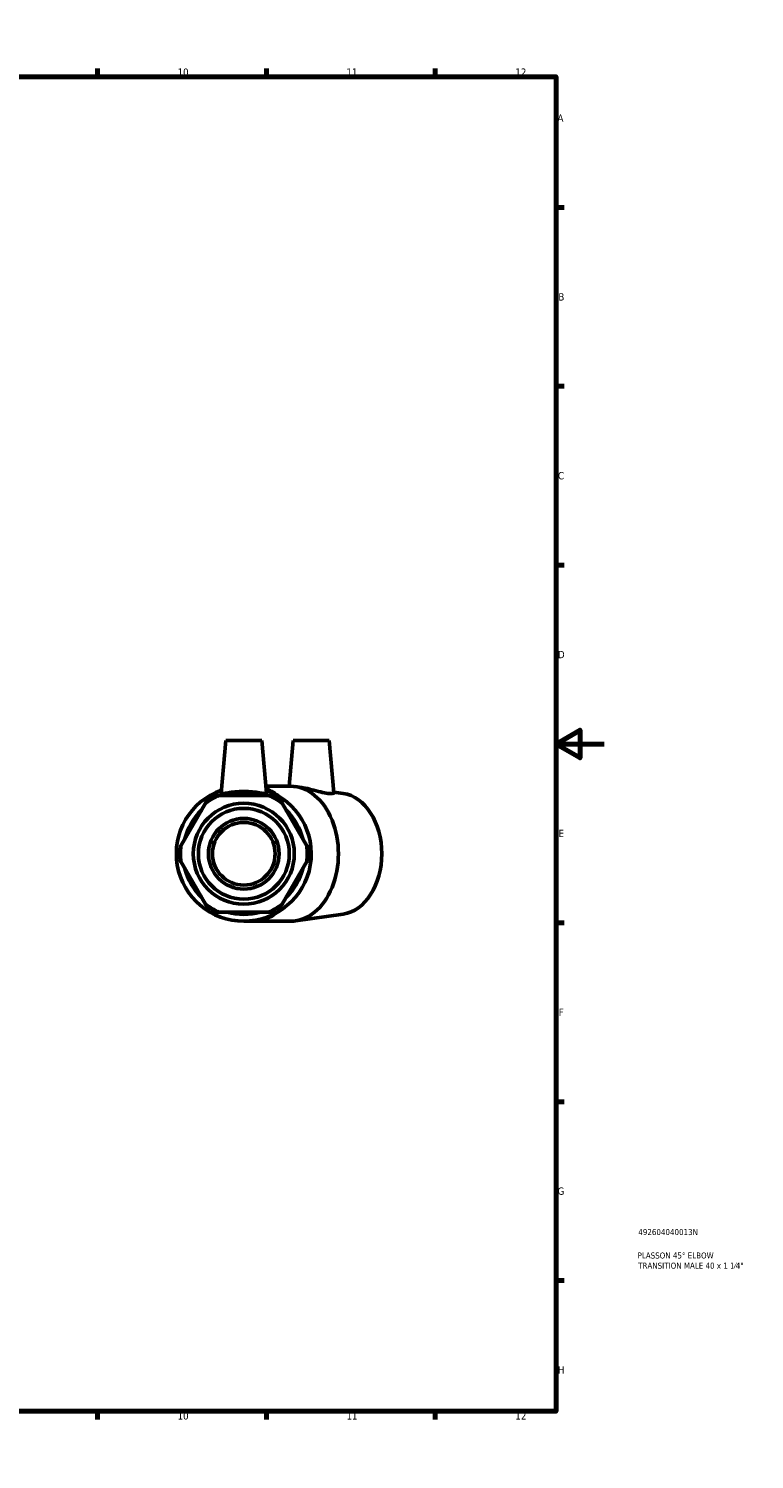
# Model space of a CAD drawing. Header units: millimetres. Extents: x 0 to 903, y -171 to 594.
# Tile 3 of 3: x 602 to 903, y 0 to 594. Entities that reach past the tile are written whole.
import ezdxf

# ---------------------------------------------------------------- set-up
doc = ezdxf.new("R2010")
doc.units = ezdxf.units.MM
for name, color, linetype, lineweight in [('Border (ANSI)', 7, 'Continuous', 70), ('Title (ISO)', 7, 'Continuous', 50), ('Visible (ANSI)', 7, 'Continuous', 50), ('Visible Narrow (ANSI)', 7, 'Continuous', 35)]:
    doc.layers.add(name, color=color, linetype=linetype, lineweight=lineweight)
doc.styles.add('Note Text (ANSI)', font='tahoma.ttf')
doc.styles.add('Note Text (ISO)', font='tahoma.ttf')

# ---------------------------------------------------------------- blocks, each defined once
blk = doc.blocks.new('Borders Default Border')
at = {"layer": 'Border (ANSI)'}
for p, q in [((70.08, 574), (70.08, 577.45)), ((140.17, 574), (140.17, 577.45)), ((210.25, 574), (210.25, 577.45)), ((280.33, 574), (280.33, 577.45)), ((350.42, 574), (350.42, 577.45)), ((490.58, 574), (490.58, 577.45)), ((560.67, 574), (560.67, 577.45)), ((630.75, 574), (630.75, 577.45)), ((700.83, 574), (700.83, 577.45)), ((770.92, 574), (770.92, 577.45)), ((20, 519.75), (16.55, 519.75)), ((821, 519.75), (824.45, 519.75)), ((20, 445.5), (16.55, 445.5)), ((821, 445.5), (824.45, 445.5)), ((20, 371.25), (16.55, 371.25)), ((821, 371.25), (824.45, 371.25)), ((20, 222.75), (16.55, 222.75)), ((821, 222.75), (824.45, 222.75)), ((20, 148.5), (16.55, 148.5)), ((821, 148.5), (824.45, 148.5)), ((20, 74.25), (16.55, 74.25)), ((821, 74.25), (824.45, 74.25)), ((70.08, 20), (70.08, 16.55)), ((140.17, 20), (140.17, 16.55)), ((210.25, 20), (210.25, 16.55)), ((280.33, 20), (280.33, 16.55)), ((350.42, 20), (350.42, 16.55)), ((490.58, 20), (490.58, 16.55)), ((560.67, 20), (560.67, 16.55)), ((630.75, 20), (630.75, 16.55)), ((700.83, 20), (700.83, 16.55)), ((770.92, 20), (770.92, 16.55))]:
    blk.add_line(p, q, dxfattribs=at)
at = {"layer": 'Border (ANSI)', "flags": 128}
for points in [[(420.5, 594), (420.5, 574), (414.73, 584), (426.27, 584), (420.5, 574)], [(20, 20), (20, 574), (821, 574), (821, 20), (20, 20)], [(0, 297), (20, 297), (10, 302.77), (10, 291.23), (20, 297)], [(841, 297), (821, 297), (831, 302.77), (831, 291.23), (821, 297)], [(420.5, 0), (420.5, 20), (414.73, 10), (426.27, 10), (420.5, 20)]]:
    blk.add_lwpolyline(points, dxfattribs=at)
at = {"layer": 'Border (ANSI)', "color": 230, "true_color": 0xff0080, "attachment_point": 7, "style": 'Note Text (ANSI)'}
for s, insert, char_height in [('1', (34.35, 574.4), 3.05), ('2', (104.2, 574.4), 3.05), ('3', (174.26, 574.34), 3.05), ('4', (244.23, 574.4), 3.05), ('5', (314.48, 574.34), 3.05), ('6', (384.49, 574.34), 3.05), ('7', (454.6, 574.4), 3.05), ('8', (524.63, 574.33), 3.05), ('9', (594.7, 574.34), 3.05), ('10', (663.96, 574.34), 3.048), ('11', (734.04, 574.4), 3.048), ('12', (804.13, 574.4), 3.048), ('A', (16.78, 555.35), 3.05), ('A', (821.63, 555.35), 3.05), ('B', (17.15, 481.1), 3.05), ('B', (821.99, 481.1), 3.05), ('C', (16.95, 406.8), 3.05), ('C', (821.8, 406.8), 3.05), ('D', (16.96, 332.6), 3.05), ('D', (821.81, 332.6), 3.05), ('E', (17.21, 258.35), 3.05), ('E', (822.05, 258.35), 3.05), ('F', (17.29, 184.1), 3.05), ('F', (822.14, 184.1), 3.05), ('G', (16.81, 109.79), 3.05), ('G', (821.66, 109.79), 3.05), ('H', (16.97, 35.6), 3.05), ('H', (821.81, 35.6), 3.05), ('1', (34.35, 16.55), 3.05), ('2', (104.2, 16.55), 3.05), ('3', (174.26, 16.49), 3.05), ('4', (244.23, 16.55), 3.05), ('5', (314.48, 16.49), 3.05), ('6', (384.49, 16.49), 3.05), ('7', (454.6, 16.55), 3.05), ('8', (524.63, 16.48), 3.05), ('9', (594.7, 16.49), 3.05), ('10', (663.96, 16.49), 3.048), ('11', (734.04, 16.55), 3.048), ('12', (804.13, 16.55), 3.048)]:
    blk.add_mtext(s, dxfattribs=dict(at, insert=insert, char_height=char_height))
blk = doc.blocks.new('Title Blocks ISO')
at = {"layer": 'Title (ISO)', "color": 232, "true_color": 0xca0064, "style": 'Note Text (ISO)'}
for tag, p in [('PART_NUMBER_001', (34.16, 73.13)), ('DESCRIPTION_001', (33.84, 63.4)), ('DESCRIPTION_002', (34.09, 59.18))]:
    blk.add_attdef(tag, p, '', height=2.5, dxfattribs=at)

msp = doc.modelspace()

# ---------------------------------------------------------------- linework, layer by layer
at = {"layer": 'Visible (ANSI)'}
for p, q in [((683.949, 298.427), (682.033, 276.525)), ((683.949, 298.427), (698.949, 298.427)), ((698.949, 298.427), (700.866, 276.525)), ((711.916, 298.427), (710.253, 279.427)), ((711.916, 298.427), (726.916, 298.427)), ((726.916, 298.427), (728.815, 276.716)), ((710.899, 279.427), (700.612, 279.427)), ((715.144, 278.968), (712.861, 279.289)), ((701.684, 275.676), (681.215, 275.676)), ((732.641, 276.503), (728.786, 277.046)), ((675.567, 272.415), (665.332, 254.688)), ((717.567, 254.688), (707.332, 272.415)), ((665.332, 248.166), (675.567, 230.44)), ((707.332, 230.44), (717.567, 248.166)), ((681.215, 227.179), (701.684, 227.179)), ((732.641, 226.351), (712.861, 223.565)), ((691.449, 223.427), (695.915, 223.427)), ((710.899, 223.427), (695.915, 223.427))]:
    msp.add_line(p, q, dxfattribs=at)
for radius in [20.955, 18.86, 14.668, 13]:
    msp.add_circle((691.449, 251.427), radius, dxfattribs=at)
for radius, start, end in [(28, 109.401924, 70.598076), (26.32, 112.882587, 127.117413), (25.2, 74.206831, 105.793169), (26.32, 52.882587, 67.117413), (25.2, 134.206831, 165.793169), (25.2, 14.206831, 45.793169), (26.32, 172.882587, 187.117413), (26.32, 352.882587, 7.117413), (25.2, 194.206831, 225.793169), (25.2, 314.206831, 345.793169), (26.32, 232.882587, 247.117413), (25.2, 254.206831, 285.793169), (26.32, 292.882587, 307.117413)]:
    msp.add_arc((691.449, 251.427), radius, start, end, dxfattribs=at)
for centre, major_axis, start_param, end_param in [((710.899, 251.427), (0, -28), 0, 3.1415927), ((730.875, 251.427), (0, -25.2), 0.099278, 3.0423146)]:
    msp.add_ellipse(centre, major_axis=major_axis, ratio=0.7071068, start_param=start_param, end_param=end_param, dxfattribs=at)
for points in [[(677.449, 275.676), (676.479, 273.995), (675.567, 272.415)], [(681.215, 275.676), (679.391, 275.676), (677.449, 275.676)], [(705.449, 275.676), (703.508, 275.676), (701.684, 275.676)], [(707.332, 272.415), (706.42, 273.995), (705.449, 275.676)], [(665.332, 254.688), (664.42, 253.108), (663.449, 251.427)], [(663.449, 251.427), (664.42, 249.746), (665.332, 248.166)], [(719.449, 251.427), (718.479, 253.108), (717.567, 254.688)], [(717.567, 248.166), (718.479, 249.746), (719.449, 251.427)], [(675.567, 230.44), (676.479, 228.86), (677.449, 227.179)], [(677.449, 227.179), (679.391, 227.179), (681.215, 227.179)], [(701.684, 227.179), (703.508, 227.179), (705.449, 227.179)], [(705.449, 227.179), (706.42, 228.86), (707.332, 230.44)]]:
    msp.add_rational_spline(points, [1, 1.00241153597, 1], degree=2, dxfattribs=at)
for points, knots in [([(700.861, 276.484), (700.821, 276.379), (700.55, 276.356), (699.547, 276.469), (698.815, 276.6), (697.157, 276.868), (696.113, 277.022), (693.838, 277.244), (692.605, 277.307), (690.294, 277.307), (689.061, 277.244), (686.785, 277.022), (685.742, 276.868), (684.084, 276.6), (683.352, 276.469), (682.349, 276.356), (682.078, 276.379), (682.034, 276.497), (682.032, 276.511), (682.034, 276.526)], [0, 0, 0, 0, 0.3438727, 0.3438727, 0.6877455, 0.6877455, 1.0345169, 1.0345169, 1.3812883, 1.3812883, 1.7280597, 1.7280597, 2.0748311, 2.0748311, 2.4187039, 2.4187039, 2.7625766, 2.7625766, 2.8029986, 2.8029986, 2.8029986, 2.8029986]), ([(728.815, 276.716), (728.825, 276.589), (728.634, 276.467), (727.799, 276.356), (727.135, 276.379), (725.515, 276.599), (724.442, 276.823), (722.093, 277.395), (720.816, 277.738), (718.443, 278.332), (717.184, 278.626), (715.72, 278.882), (715.428, 278.927), (715.145, 278.967)], [2.0897071, 2.0897071, 2.0897071, 2.0897071, 2.4187039, 2.4187039, 2.7625766, 2.7625766, 3.133936, 3.133936, 3.5052954, 3.5052954, 3.8677799, 3.8677799, 3.9601696, 3.9601696, 3.9601696, 3.9601696])]:
    msp.add_open_spline(points, degree=3, knots=knots, dxfattribs=at)
msp.add_open_spline([(700.865, 276.526), (700.867, 276.511), (700.865, 276.497), (700.861, 276.484)], degree=3, dxfattribs=at)
at = {"layer": 'Visible Narrow (ANSI)'}
for major_axis, start_param, end_param in [((0, 28), 5.7239629, 6.0233159), ((0, -28), 0.0287927, 0.5470604)]:
    msp.add_ellipse((695.915, 251.427), major_axis=major_axis, ratio=0.7071068, start_param=start_param, end_param=end_param, dxfattribs=at)

# ---------------------------------------------------------------- block references
msp.add_blockref('Borders Default Border', (0, 0))
msp.add_blockref('Title Blocks ISO', (821, 20)).add_auto_attribs({'PART_NUMBER_001': '492604040013N', 'DESCRIPTION_001': 'PLASSON 45° ELBOW', 'DESCRIPTION_002': 'TRANSITION MALE 40 x 1 1⁄4"'})

doc.saveas('drawing.dxf')
